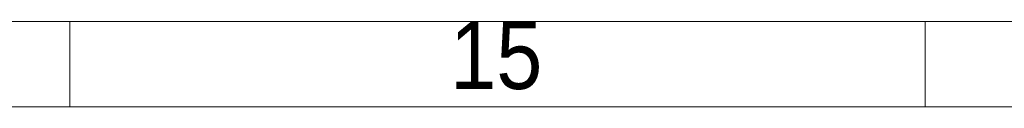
# Model space of a CAD drawing. Header units: millimetres. Extents: x 525 to 29324, y 175 to 20618.
# Tile 2 of 220: x 2540 to 4554, y 175 to 350. Entities that reach past the tile are written whole.
import ezdxf

# ---------------------------------------------------------------- set-up
doc = ezdxf.new("R2010")
doc.units = ezdxf.units.MM
doc.linetypes.add('SLD-Continua', pattern=[0])
doc.styles.add('SLDTEXTSTYLE3', font='GOTHIC.TTF', dxfattribs={"width": 0.913})

msp = doc.modelspace()

# ---------------------------------------------------------------- linework, layer by layer
at = {"color": 7, "linetype": 'SLD-Continua', "lineweight": 18, "ltscale": 35}
for p, q in [((29085, 350), (700, 350)), ((2642.5, 350), (2642.5, 175)), ((4392.5, 350), (4392.5, 175)), ((29260, 175), (525, 175))]:
    msp.add_line(p, q, dxfattribs=at)

# ---------------------------------------------------------------- texts
at = {"color": 7, "linetype": 'Continuous', "lineweight": 0, "ltscale": 35, "insert": (3514.7, 350.5), "char_height": 138.91, "attachment_point": 2, "style": 'SLDTEXTSTYLE3'}
msp.add_mtext('15', dxfattribs=at)

doc.saveas('drawing.dxf')
